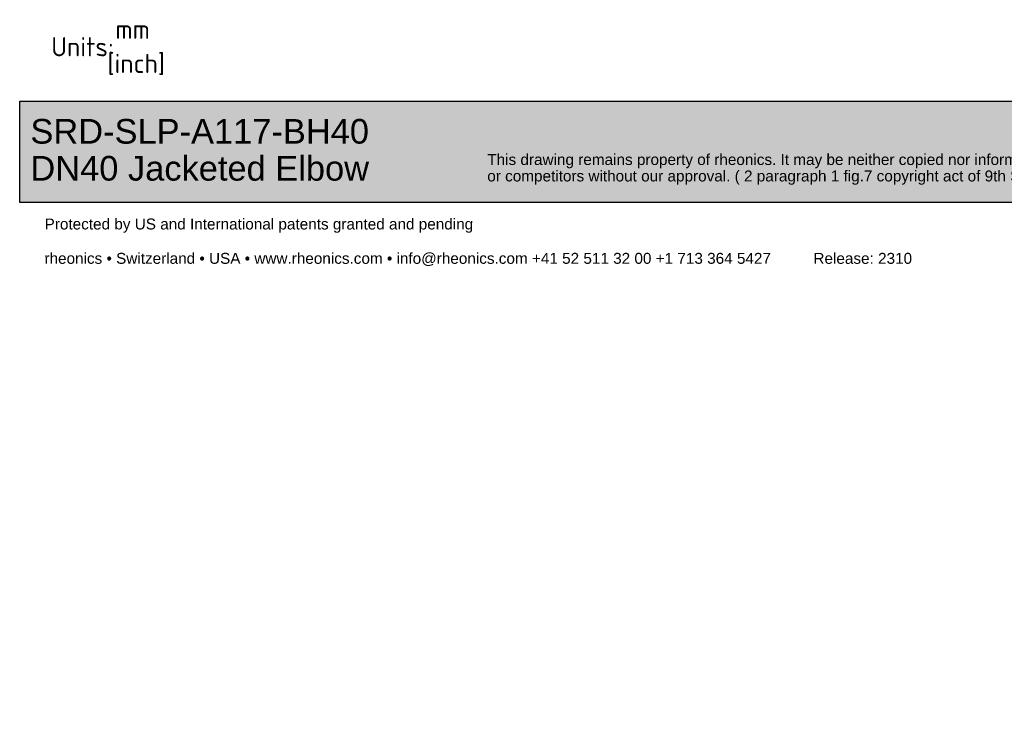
# Paper-space layout 'Invenitec-A4' of a CAD drawing. Header units: millimetres. Extents: x -180 to 175, y 55 to 345.
# Tile 1 of 4: x -125 to 54, y 55 to 185. Entities that reach past the tile are written whole.
import ezdxf
from ezdxf.entities.mleader import LeaderData, LeaderLine
from ezdxf.math import Vec2, Vec3

# ---------------------------------------------------------------- set-up
doc = ezdxf.new("R2010")
doc.units = ezdxf.units.MM
doc.layers.add('Default', color=7, linetype='Continuous')

# ---------------------------------------------------------------- blocks, each defined once
blk = doc.blocks.new('_Dot')
at = {"color": 0, "linetype": 'ByBlock', "lineweight": -2}
blk.add_line((-0.5, 0), (-1, 0), dxfattribs=at)
at = {"color": 0, "linetype": 'ByBlock', "const_width": 0.5}
blk.add_lwpolyline([(-0.25, 0, 1), (0.25, 0, 1)], format="xyb", close=True, dxfattribs=at)
blk = doc.blocks.new('Block1')
at = {"layer": 'Default', "linetype": 'Continuous'}
blk.add_hatch(color=7, dxfattribs=at).paths.add_polyline_path([(207.88, 0), (0, 0), (0, -18.48), (207.88, -18.48)])
at = {"layer": 'Default', "color": 7, "linetype": 'Continuous'}
for p, q in [((0, 0), (207.88, 0)), ((0, -18.48), (0, 0)), ((207.88, -18.48), (0, -18.48))]:
    blk.add_line(p, q, dxfattribs=at)
ml = blk.add_multileader_mtext('Standard', dxfattribs=at)
ml.set_content('{\\pxsm0.9;\\fArial|b0||i0||c0|p34;\\W1.;SRD-SLP-A117-BH40\\PDN40 Jacketed Elbow\\P}', color=7)
ml.set_leader_properties()
ml.set_arrow_properties(name='DOT')
ml.build(insert=Vec2(0, 0))
ml.multileader.update_dxf_attribs({"leader_type": 0, "dogleg_length": 0, "arrow_head_size": 4.5})
ctx = ml.context
ctx.base_point, ctx.char_height, ctx.arrow_head_size, ctx.landing_gap_size = Vec3(0.39, -5.53), 4.5, 4.5, 1.57
ctx.mtext.insert = Vec3(1.96, -3.24)
ml = blk.add_multileader_mtext('Standard', dxfattribs=at)
ml.set_content('{\\pxsm0.9;\\fArial|b0||i0||c0|p34;\\W1.;This drawing remains property of rheonics. It may be neither copied nor informed to third persons \\Por competitors without our approval. ( 2 paragraph 1 fig.7 copyright act of 9th Sept. 1965)\\P}', color=7)
ml.set_leader_properties()
ml.set_arrow_properties(name='DOT')
ml.build(insert=Vec2(0, 0))
ml.multileader.update_dxf_attribs({"leader_type": 0, "dogleg_length": 0, "arrow_head_size": 2})
ctx = ml.context
ctx.base_point, ctx.char_height, ctx.arrow_head_size, ctx.landing_gap_size = Vec3(84.7, -10.93), 2, 2, 0.7
ctx.mtext.insert = Vec3(85.4, -9.64)
ml = blk.add_multileader_mtext('Standard', dxfattribs=at)
ml.set_content('{\\pxsm0.9;\\fArial|b0||i0||c0|p34;\\W1.;Protected by US and International patents granted and pending\\P}', color=7)
ml.set_leader_properties()
ml.set_arrow_properties(name='DOT')
ml.build(insert=Vec2(0, 0))
ml.multileader.update_dxf_attribs({"leader_type": 0, "dogleg_length": 0, "arrow_head_size": 2})
ctx = ml.context
ctx.base_point, ctx.char_height, ctx.arrow_head_size, ctx.landing_gap_size = Vec3(3.85, -22.7), 2, 2, 0.7
ctx.mtext.insert = Vec3(4.55, -21.41)
ml = blk.add_multileader_mtext('Standard', dxfattribs=at)
ml.set_content('{\\pxsm0.9;\\fArial|b0||i0||c0|p34;\\W1.;rheonics • Switzerland • USA • www.rheonics.com • info@rheonics.com +41 52 511 32 00 +1 713 364 5427          Release: 2310\\P}', color=7)
ml.set_leader_properties()
ml.set_arrow_properties(name='DOT')
ml.build(insert=Vec2(0, 0))
ml.multileader.update_dxf_attribs({"leader_type": 0, "dogleg_length": 0, "arrow_head_size": 2})
ctx = ml.context
ctx.base_point, ctx.char_height, ctx.arrow_head_size, ctx.landing_gap_size = Vec3(3.82, -28.97), 2, 2, 0.7
ctx.mtext.insert = Vec3(4.52, -27.68)

psp = doc.layouts.new('Invenitec-A4')

# ---------------------------------------------------------------- block references
at = {"layer": 'Default', "color": 7}
psp.add_blockref('Block1', (-125.414, 170.373), dxfattribs=at)

# ---------------------------------------------------------------- leaders
at = {"layer": 'Default', "color": 7, "linetype": 'Continuous'}
ml = psp.add_multileader_mtext('Standard', dxfattribs=at)
ml.set_content('{\\pxsm0.9;\\fSolid Edge ISO|b0||i0||c0|p34;\\W1.;mm\\P}', color=7)
ml.set_leader_properties()
ml.set_arrow_properties(name='DOT')
ml.build(insert=Vec2(0, 0))
ml.multileader.update_dxf_attribs({"leader_type": 0, "dogleg_length": 0, "arrow_head_size": 3.5})
ctx = ml.context
ctx.base_point, ctx.char_height, ctx.arrow_head_size, ctx.landing_gap_size, ctx.plane_origin = Vec3(-109.147, 183.507), 3.5, 3.5, 1.225, Vec3(-125.647, 139.529)
ctx.mtext.insert = Vec3(-107.922, 185.257)
ml = psp.add_multileader_mtext('Standard', dxfattribs=at)
ml.set_content('{\\pxsm0.9;\\fSolid Edge ISO|b0||i0||c0|p34;\\W1.;Units:\\P}', color=7)
ml.set_leader_properties()
ml.set_arrow_properties(name='DOT')
ml.build(insert=Vec2(0, 0))
ml.multileader.update_dxf_attribs({"leader_type": 0, "dogleg_length": 0, "arrow_head_size": 3.5})
ctx = ml.context
ctx.base_point, ctx.char_height, ctx.arrow_head_size, ctx.landing_gap_size, ctx.plane_origin = Vec3(-120.868, 180.31), 3.5, 3.5, 1.225, Vec3(-125.647, 139.529)
ctx.mtext.insert = Vec3(-119.643, 182.069)
ml = psp.add_multileader_mtext('Standard', dxfattribs=at)
ml.set_content('{\\pxsm0.9;\\fSolid Edge ISO|b0||i0||c0|p34;\\W1.;[inch]\\P}', color=7)
ml.set_leader_properties()
ml.build(insert=Vec2(0, 0))
ml.multileader.update_dxf_attribs({"dogleg_length": 0, "arrow_head_size": 0.805})
ctx = ml.context
ctx.base_point, ctx.char_height, ctx.arrow_head_size, ctx.landing_gap_size, ctx.plane_origin = Vec3(-110.616, 177.264), 3.5, 0.805, 1.225, Vec3(-125.647, 139.529)
ctx.mtext.insert = Vec3(-109.391, 179.02)

doc.saveas('drawing.dxf')
